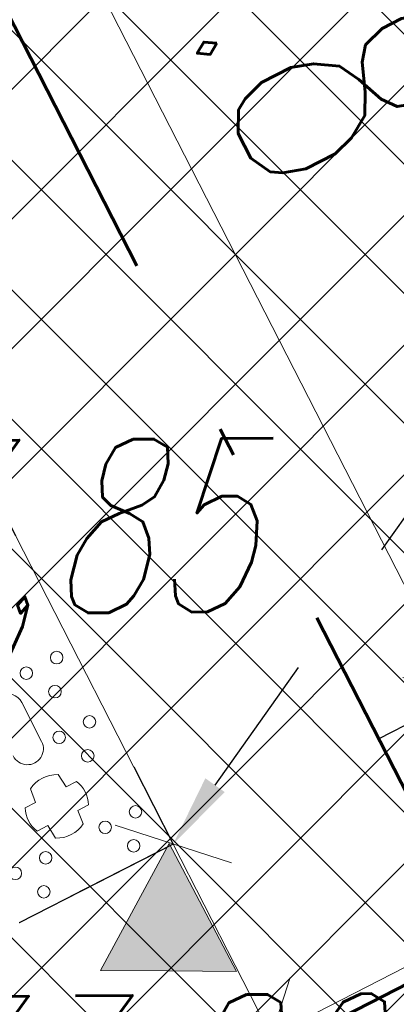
# Model space of a CAD drawing. Header units: metres. Extents: x 7472034 to 8439876, y 5890181 to 5961460.
# Tile 147 of 202: x 8439538.97 to 8439540.28, y 5890378.47 to 5890381.88. Entities that reach past the tile are written whole.
import ezdxf
from ezdxf import colors
from ezdxf.entities.mleader import LeaderData, LeaderLine
from ezdxf.math import Vec2, Vec3

# ---------------------------------------------------------------- set-up
doc = ezdxf.new("R2010")
doc.units = ezdxf.units.M
doc.header["$MEASUREMENT"] = 0
for name, pattern in [('$0$L218_500', [1, 0.5, -0.5]), ('ACAD_ISO03W100', [30, 12, -18]), ('CENTER', [2, 1.25, -0.25, 0.25, -0.25]), ('DASHDOT', [25.399999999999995, 12.7, -6.349999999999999, 0, -6.349999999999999]), ('DASHED', [19.049999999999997, 12.7, -6.349999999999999])]:
    doc.linetypes.add(name, pattern=pattern)
doc.layers.get('0').update_dxf_attribs({"linetype": 'CONTINUOUS', "lineweight": 5})
doc.layers.get('Defpoints').update_dxf_attribs({"linetype": 'CONTINUOUS'})
for name, color, linetype, lineweight in [('### Krawężnik', 6, 'CONTINUOUS', 35), ('### rzędne', 172, 'CONTINUOUS', 35), ('_a_widok', 7, 'CONTINUOUS', 5), ('_IS.KD.opis.2', 7, 'CONTINUOUS', 18), ('_IS.TCH.V.oddzialywanie', 30, 'DASHED', 60), ('_IS_kd_krata', 114, 'CONTINUOUS', 30), ('a_opisy', 7, 'CONTINUOUS', 18), ('KOLOR-OBIEKT', 21, 'CONTINUOUS', 13), ('ZAG-obrys 018 wymiary', 7, 'CONTINUOUS', 18)]:
    doc.layers.add(name, color=color, linetype=linetype, lineweight=lineweight)
doc.layers.add('100_rzut_wym_wew', color=7, linetype='CONTINUOUS')
doc.layers.add('_IS.BLOK.KD.doziemne', color=7, linetype='CONTINUOUS')
doc.styles.add('DIM', font='simplex.shx', dxfattribs={"width": 0.8})
doc.styles.add('RS', font='Romans.shx', dxfattribs={"width": 0.7})
doc.styles.add('style2', font='romans.shx', dxfattribs={"width": 0.7, "oblique": 15})
doc.dimstyles.new('DIM-WEW_500', dxfattribs={"dimscale": 5, "dimtxt": 18, "dimasz": 10, "dimexe": 4, "dimexo": 8, "dimgap": 5, "dimtad": 1, "dimlfac": 0.01, "dimzin": 9, "dimdsep": 46, "dimtxsty": 'DIM', "dimblk": 'ARCHTICK', "dimcen": 5, "dimclrt": 112, "dimadec": 4, "dimazin": 2, "dimtfac": 4, "dimtmove": 0, "dimatfit": 3, "dimldrblk": 'ARCHTICK', "dimfxl": 0, "dimtolj": 1, "dimlwd": 13, "dimarcsym": 0})

# ---------------------------------------------------------------- blocks, each defined once
blk = doc.blocks.new('_Oblique')
at = {"color": 0, "linetype": 'ByBlock', "lineweight": -2}
blk.add_line((-0.5, -0.5), (0.5, 0.5), dxfattribs=at)
blk = doc.blocks.new('*D55')
at = {"layer": 'Defpoints', "color": 0, "linetype": 'Continuous'}
for p in [(8439537.315759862, 5890383.29461513), (8439540.501095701, 5890379.53274644), (8439539.502652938, 5890379.02173564, 7.079631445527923e-07)]:
    blk.add_point(p, dxfattribs=at)
at = {"layer": 'ZAG-obrys 018 wymiary', "color": 0, "linetype": 'Continuous', "lineweight": -2}
for p, q in [((8439538.027906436, 5890383.659097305), (8439538.670275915, 5890383.987867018)), ((8439540.214799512, 5890379.386217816), (8439540.85716899, 5890379.714987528))]:
    blk.add_line(p, q, dxfattribs=at)
at = {"layer": 'ZAG-obrys 018 wymiary', "color": 0, "linetype": 'Continuous', "lineweight": 13}
blk.add_line((8439538.314202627, 5890383.80562593), (8439540.501095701, 5890379.53274644), dxfattribs=at)
at = {"layer": 'ZAG-obrys 018 wymiary', "color": 0, "linetype": 'Continuous', "lineweight": 13, "xscale": 0.3, "yscale": 0.3, "zscale": 0.3}
for p, rotation in [((8439538.314202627, 5890383.80562593), 117.1037209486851), ((8439540.501095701, 5890379.53274644), 297.1037209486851)]:
    blk.add_blockref('_Oblique', p, dxfattribs=dict(at, rotation=rotation))
at = {"layer": 'ZAG-obrys 018 wymiary', "color": 112, "linetype": 'Continuous', "lineweight": 25, "insert": (8439539.941759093, 5890381.942547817), "char_height": 0.8, "attachment_point": 5, "rotation": 297.10372094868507, "style": 'RS'}
blk.add_mtext('\\A1;4.8', dxfattribs=at)
blk = doc.blocks.new('_ArchTick')
at = {"layer": '100_rzut_wym_wew', "color": 0, "linetype": 'Continuous', "const_width": 0.15}
blk.add_lwpolyline([(-0.5, -0.5), (0.5, 0.5)], dxfattribs=at)
blk = doc.blocks.new('*D56')
at = {"layer": 'Defpoints', "color": 0, "linetype": 'Continuous'}
for p in [(8439539.50265294, 5890379.021735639), (8439540.413858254, 5890377.241369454), (8439540.413858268, 5890377.24136946)]:
    blk.add_point(p, dxfattribs=at)
at = {"layer": 'ZAG-obrys 018 wymiary', "color": 0, "linetype": 'Continuous', "lineweight": -2}
for p, q in [((8439539.502652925, 5890379.021735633), (8439539.146579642, 5890378.839494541)), ((8439540.413858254, 5890377.241369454), (8439540.057784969, 5890377.059128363))]:
    blk.add_line(p, q, dxfattribs=at)
at = {"layer": 'ZAG-obrys 018 wymiary', "color": 0, "linetype": 'Continuous', "lineweight": 13}
blk.add_line((8439539.502652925, 5890379.021735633), (8439540.413858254, 5890377.241369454), dxfattribs=at)
at = {"layer": 'ZAG-obrys 018 wymiary', "color": 0, "linetype": 'Continuous', "lineweight": 13, "xscale": 0.3, "yscale": 0.3, "zscale": 0.3}
for p, rotation in [((8439539.502652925, 5890379.021735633), 117.1037215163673), ((8439540.413858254, 5890377.241369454), 297.1037215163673)]:
    blk.add_blockref('_Oblique', p, dxfattribs=dict(at, rotation=rotation))
at = {"layer": 'ZAG-obrys 018 wymiary', "color": 112, "linetype": 'Continuous', "lineweight": 25, "insert": (8439540.49236552, 5890378.40491418), "char_height": 0.8, "attachment_point": 5, "rotation": 297.1037215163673, "style": 'RS'}
blk.add_mtext('\\A1;2', dxfattribs=at)
blk = doc.blocks.new('*D57')
at = {"layer": 'Defpoints', "color": 0, "linetype": 'Continuous'}
for p in [(8439539.50265294, 5890379.021735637, 7.079631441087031e-07), (8439518.672365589, 5890368.360632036), (8439519.01227277, 5890367.69650152)]:
    blk.add_point(p, dxfattribs=at)
at = {"layer": 'ZAG-obrys 018 wymiary', "color": 0, "linetype": 'Continuous', "lineweight": 13}
blk.add_line((8439539.84256012, 5890378.357605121), (8439519.01227277, 5890367.69650152), dxfattribs=at)
at = {"layer": 'ZAG-obrys 018 wymiary', "color": 0, "linetype": 'Continuous', "lineweight": -2}
for p, q in [((8439539.84256012, 5890378.357605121), (8439540.024801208, 5890378.001531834)), ((8439519.01227277, 5890367.69650152), (8439519.194513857, 5890367.340428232))]:
    blk.add_line(p, q, dxfattribs=at)
at = {"layer": 'ZAG-obrys 018 wymiary', "color": 0, "linetype": 'Continuous', "lineweight": 13, "xscale": 0.3, "yscale": 0.3, "zscale": 0.3}
for p, rotation in [((8439539.84256012, 5890378.357605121), 27.10372084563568), ((8439519.01227277, 5890367.69650152), 207.1037208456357)]:
    blk.add_blockref('_Oblique', p, dxfattribs=dict(at, rotation=rotation))
at = {"layer": 'ZAG-obrys 018 wymiary', "color": 112, "linetype": 'Continuous', "lineweight": 25, "insert": (8439529.154054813, 5890373.561163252), "char_height": 0.8, "attachment_point": 5, "rotation": 27.103720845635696, "style": 'RS'}
blk.add_mtext('\\A1;23.4', dxfattribs=at)
blk = doc.blocks.new('*D58')
at = {"layer": 'Defpoints', "color": 0, "linetype": 'Continuous'}
for p in [(8439542.195822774, 5890380.402822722), (8439542.536257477, 5890379.738962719), (8439539.50265294, 5890379.021735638, 7.079631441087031e-07)]:
    blk.add_point(p, dxfattribs=at)
at = {"layer": 'ZAG-obrys 018 wymiary', "color": 0, "linetype": 'Continuous', "lineweight": 13}
blk.add_line((8439539.843087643, 5890378.357875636), (8439542.536257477, 5890379.738962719), dxfattribs=at)
at = {"layer": 'ZAG-obrys 018 wymiary', "color": 0, "linetype": 'Continuous', "lineweight": -2}
for p, q in [((8439542.536257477, 5890379.738962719), (8439542.718781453, 5890379.383034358)), ((8439539.843087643, 5890378.357875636), (8439540.025611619, 5890378.001947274))]:
    blk.add_line(p, q, dxfattribs=at)
at = {"layer": 'ZAG-obrys 018 wymiary', "color": 0, "linetype": 'Continuous', "lineweight": 13, "xscale": 0.3, "yscale": 0.3, "zscale": 0.3}
for p, rotation in [((8439542.536257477, 5890379.738962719), 27.14924959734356), ((8439539.843087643, 5890378.357875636), 207.1492495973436)]:
    blk.add_blockref('_Oblique', p, dxfattribs=dict(at, rotation=rotation))
at = {"layer": 'ZAG-obrys 018 wymiary', "color": 112, "linetype": 'Continuous', "lineweight": 25, "insert": (8439541.4190077, 5890379.840317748), "char_height": 0.8, "attachment_point": 5, "rotation": 27.14924959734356, "style": 'RS'}
blk.add_mtext('\\A1;3.03', dxfattribs=at)
blk = doc.blocks.new('A$C1D2679FE')
at = {"layer": 'KOLOR-OBIEKT', "lineweight": 9, "ltscale": 200}
h = blk.add_hatch(dxfattribs=at)
h.set_pattern_fill('ANSI37', color=253, scale=0.1, angle=16)
h.set_pattern_definition([(61, (-7471780.020262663, -5961378.212846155), (-0.2776917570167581, 0.153927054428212), []), (151, (-7471780.020262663, -5961378.212846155), (-0.153927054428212, -0.2776917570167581), [])])
edge = h.paths.add_edge_path()
edge.add_line((196.975401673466, 33.54016214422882), (192.3495923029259, 34.13512154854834))
edge.add_line((192.3495923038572, 34.13512154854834), (187.7176397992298, 34.7308710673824))
edge.add_line((187.7176398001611, 34.7308710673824), (178.5077782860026, 36.15998750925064))
edge.add_line((178.5077782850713, 36.15998750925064), (176.6601969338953, 36.5026140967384))
edge.add_arc((181.3685569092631, 38.18527459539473), 5.000000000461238, 199.6657310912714, 261.1796204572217)
edge.add_line((180.6018702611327, 33.24440507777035), (187.358021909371, 32.19603671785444))
edge.add_line((187.3580219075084, 32.19603671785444), (192.0230219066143, 31.59603671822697))
edge.add_line((192.0230219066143, 31.59603671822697), (196.6880219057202, 30.9960367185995))
edge.add_line((196.6880219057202, 30.9960367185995), (201.9780219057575, 30.48103671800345))
edge.add_line((201.9780219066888, 30.48103671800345), (207.2680219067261, 29.96603671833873))
edge.add_line((207.2680219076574, 29.96603671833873), (216.468021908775, 29.35603671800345))
edge.add_line((216.4680219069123, 29.35603671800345), (221.8830219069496, 29.11103671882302))
edge.add_line((221.8830219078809, 29.11103671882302), (227.2980219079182, 28.86603671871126))
edge.add_line((227.2980219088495, 28.86603671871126), (233.718021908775, 28.60103671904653))
edge.add_line((233.7180219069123, 28.60103671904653), (240.1380219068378, 28.33603671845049))
edge.add_line((240.1380219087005, 28.33603671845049), (245.3280219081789, 28.076036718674))
edge.add_line((245.3280219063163, 28.076036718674), (246.1380219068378, 28.00603671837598))
edge.add_line((246.1380219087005, 28.00603671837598), (248.4280219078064, 27.98603671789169))
edge.add_line((248.4280219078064, 27.98603671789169), (251.4080219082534, 28.33603671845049))
edge.add_line((251.4080219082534, 28.33603671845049), (255.3380219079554, 29.13603671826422))
edge.add_line((255.3380219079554, 29.13603671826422), (258.1480219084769, 30.35603671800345))
edge.add_line((258.1480219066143, 30.35603671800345), (260.6280219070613, 32.076036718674))
edge.add_line((260.6280219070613, 32.076036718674), (262.7080219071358, 34.29603671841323))
edge.add_line((262.7080219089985, 34.29603671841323), (264.3880219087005, 36.826036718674))
edge.add_line((264.3880219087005, 36.826036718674), (265.608021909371, 39.59603671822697))
edge.add_line((265.6080219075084, 39.59603671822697), (266.4080219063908, 42.53603671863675))
edge.add_line((266.4080219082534, 42.53603671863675), (266.6380219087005, 45.60603671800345))
edge.add_line((266.6380219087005, 45.60603671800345), (266.3380219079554, 48.59603671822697))
edge.add_line((266.3380219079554, 48.59603671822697), (265.628021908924, 51.53603671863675))
edge.add_line((265.6280219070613, 51.53603671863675), (264.5280219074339, 54.28603671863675))
edge.add_line((264.5280219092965, 54.28603671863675), (263.3880219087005, 57.11603671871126))
edge.add_line((263.3880219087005, 57.11603671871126), (262.5430219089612, 59.47103671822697))
edge.add_line((262.5430219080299, 59.47103671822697), (261.6980219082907, 61.826036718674))
edge.add_line((261.6980219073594, 61.826036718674), (260.5980219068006, 65.15103671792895))
edge.add_line((260.5980219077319, 65.15103671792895), (259.4980219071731, 68.47603671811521))
edge.add_line((259.4980219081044, 68.47603671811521), (257.3916487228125, 67.77919145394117))
edge.add_line((257.3916487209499, 67.77919145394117), (258.1675714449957, 64.34697791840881))
edge.add_line((258.167571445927, 64.34697791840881), (259.2776264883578, 60.99158426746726))
edge.add_line((259.2776264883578, 60.99158426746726), (260.1334384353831, 58.60645156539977))
edge.add_line((260.1334384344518, 58.60645156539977), (260.9950570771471, 56.20513570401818))
edge.add_line((260.9950570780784, 56.20513570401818), (262.1522789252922, 53.33238322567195))
edge.add_line((262.1522789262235, 53.33238322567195), (263.1827648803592, 50.75616833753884))
edge.add_line((263.1827648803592, 50.75616833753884), (263.8083402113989, 48.16575780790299))
edge.add_line((263.8083402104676, 48.16575780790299), (264.0684198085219, 45.57363114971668))
edge.add_line((264.0684198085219, 45.57363114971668), (263.8734869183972, 42.97170083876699))
edge.add_line((263.8734869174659, 42.97170083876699), (263.1880731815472, 40.45280535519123))
edge.add_line((263.1880731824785, 40.45280535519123), (262.1337886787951, 38.05906103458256))
edge.add_line((262.1337886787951, 38.05906103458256), (260.6936748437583, 35.89031817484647))
edge.add_line((260.6936748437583, 35.89031817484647), (258.9457271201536, 34.02472012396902))
edge.add_line((258.9457271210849, 34.02472012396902), (256.8967191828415, 32.60363397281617))
edge.add_line((256.8967191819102, 32.60363397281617), (254.5645412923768, 31.59108698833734))
edge.add_line((254.5645412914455, 31.59108698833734), (251.0026761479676, 30.86602538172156))
edge.add_line((251.0026761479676, 30.86602538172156), (248.2893446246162, 30.54734550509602))
edge.add_line((248.2893446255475, 30.54734550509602), (246.2595893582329, 30.56507262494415))
edge.add_line((246.2595893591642, 30.56507262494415), (245.5023283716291, 30.63051493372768))
edge.add_line((245.5023283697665, 30.63051493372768), (240.2548571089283, 30.89339403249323))
edge.add_line((240.2548571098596, 30.89339403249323), (233.8236017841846, 31.1588586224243))
edge.add_line((233.8236017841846, 31.1588586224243), (227.4086662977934, 31.42364957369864))
edge.add_line((227.4086662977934, 31.42364957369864), (221.9987299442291, 31.66842047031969))
edge.add_line((221.9987299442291, 31.66842047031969), (217.4544723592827, 31.90290945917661))
edge.add_line((217.4544723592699, 31.90290945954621), (217.0910134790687, 31.92589690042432))
edge.add_line((217.0910134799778, 31.92589689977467), (214.8768218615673, 32.06593639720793))
edge.add_line((214.876821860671, 32.06593639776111), (207.0033997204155, 32.56390146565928))
edge.add_line((207.0033997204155, 32.56390146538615), (202.2260741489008, 33.02899081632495))
edge.add_line((202.2260741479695, 33.02899081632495), (196.975401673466, 33.54016214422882))
blk = doc.blocks.new('*U25')
at = {"lineweight": 5}
for p, q in [((4800.000047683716, 23399.40002381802), (3600, 23399.40002381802)), ((4800.000047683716, 22799.39999997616), (4800.000047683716, 23399.40002381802)), ((4454.200035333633, 23199.41180765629), (4454.200035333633, 23159.27779868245)), ((4545.251703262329, 23157.3414337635), (4545.251703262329, 23199.66109861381)), ((4454.200035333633, 23159.27779868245), (4403.997000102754, 23153.0974925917)), ((4595.871898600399, 23153.33129808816), (4545.251703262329, 23157.3414337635)), ((4275.600023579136, 23154.90001261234), (4124.400023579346, 23154.90001189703)), ((4403.997000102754, 23045.70253120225), (4454.200035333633, 23039.52222511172)), ((4454.200035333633, 23039.52222511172), (4454.200035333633, 22999.38821613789)), ((4545.251703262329, 23041.45859003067), (4595.871898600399, 23045.46872570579)), ((4545.251703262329, 22999.13892518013), (4545.251703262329, 23041.45859003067))]:
    blk.add_line(p, q, dxfattribs=at)
for centre, radius in [((4040.936357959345, 23333.40001189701), 21.7392778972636), ((4290.936357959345, 23333.40001189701), 21.73927789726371), ((4640.936357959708, 23333.40001189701), 21.7392778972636), ((4143.127355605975, 23274.40001189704), 21.7392778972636), ((4393.127355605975, 23274.40001189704), 21.7392778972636), ((4743.127355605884, 23274.40001189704), 21.7392778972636), ((4040.936357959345, 23215.40001189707), 21.73927789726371), ((4290.936357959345, 23215.40001189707), 21.7392778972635), ((4640.936357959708, 23215.40001189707), 21.7392778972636), ((4640.936357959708, 22983.4000118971), 21.7392778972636), ((4743.127355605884, 22924.40001189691), 21.7392778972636), ((4640.936357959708, 22865.40001189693), 21.7392778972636)]:
    blk.add_circle(centre, radius, dxfattribs=at)
for centre, radius, start, end in [((4500.000023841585, 23099.40001189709), 110, 65.70851514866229, 114.6052205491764), ((4124.400023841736, 23099.40001189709), 55.50000000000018, 90.00000026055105, 270), ((4275.600023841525, 23099.40001189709), 55.50000000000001, 270, 90.00000026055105), ((4500.000023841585, 23099.40001189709), 109.9999999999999, 150.7803558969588, 209.2196441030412), ((4500.000023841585, 23099.40001189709), 110.0000000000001, 330.6407226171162, 29.35927738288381), ((4500.000023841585, 23099.40001189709), 110, 245.3947794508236, 294.2914848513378)]:
    blk.add_arc(centre, radius, start, end, dxfattribs=at)
blk = doc.blocks.new('23123')
at = {"layer": 'a_opisy', "linetype": '$0$L218_500'}
blk.add_hatch(color=250, dxfattribs=at).paths.add_polyline_path([(8443019.232991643, 5888878.045012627), (8443018.761079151, 5888878.045012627), (8443018.28916666, 5888878.045012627), (8443018.761079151, 5888877.16129482)])
at = {"layer": 'a_opisy', "color": 250, "linetype": 'CENTER'}
for points in [[(8443018.28916666, 5888878.045012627), (8443018.761079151, 5888878.045012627)], [(8443019.232991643, 5888878.045012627), (8443018.761079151, 5888877.16129482), (8443018.28916666, 5888878.045012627)], [(8443018.28916666, 5888878.045012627), (8443018.761079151, 5888877.16129482), (8443019.232991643, 5888878.045012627)], [(8443019.232991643, 5888878.045012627), (8443018.761079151, 5888878.045012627)]]:
    blk.add_lwpolyline(points, dxfattribs=at)
blk = doc.blocks.new('A$C2C426404')
at = {"layer": '### rzędne', "color": 0, "linetype": '$0$L218_500', "lineweight": 25, "xscale": 0.4999999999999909, "yscale": 0.4999999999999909, "zscale": 0.4999999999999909, "rotation": 179.6362190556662}
blk.add_blockref('23123', (4240219.677880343, 2917589.450195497, 7.079631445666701e-07), dxfattribs=at)
at = {"layer": '### rzędne', "color": 0, "linetype": 'CENTER', "lineweight": 25, "char_height": 0.6, "attachment_point": 1, "rotation": 0.4319074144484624, "style": 'style2'}
for s, insert in [('133,85', (99.0650578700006, 14.52797295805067)), ('133,86', (99.45843433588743, 12.60455550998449, 7.079631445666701e-07))]:
    blk.add_mtext(s, dxfattribs=dict(at, insert=insert))
blk = doc.blocks.new('JPII.KD_aktualizacja rzędnych_20.12.2024')
at = {"linetype": 'ACAD_ISO03W100', "ltscale": 0.05, "elevation": 7.079631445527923e-07}
blk.add_lwpolyline([(8438677.694513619, 5890679.101824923), (8438679.881406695, 5890674.828945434), (8438659.051119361, 5890664.167841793), (8438656.86422629, 5890668.44072127), (8438677.694513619, 5890679.101824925)], dxfattribs=at)
at = {"layer": '_IS.TCH.V.oddzialywanie', "color": 150, "linetype": 'DASHDOT', "ltscale": 0.1, "elevation": 7.079631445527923e-07}
blk.add_lwpolyline([(8438658.703454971, 5890663.091213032), (8438680.958035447, 5890674.481281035), (8438678.042178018, 5890680.178453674), (8438655.787597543, 5890668.78838567)], close=True, dxfattribs=at)
at = {"layer": '_IS_kd_krata', "color": 124, "xscale": 0.001, "yscale": 0.001, "zscale": 0.001, "rotation": 297.1037209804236}
blk.add_blockref('*U25', (8438656.864760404, 5890668.440994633, 7.079631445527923e-07), dxfattribs=at)
at = {"layer": '_IS.KD.opis.2', "color": 0}
ml = blk.add_multileader_mtext('Standard', dxfattribs=at)
ml.set_content('Y=8438689,8814\\PX=5890674,8289', style='RS')
ml.set_leader_properties()
ml.build(insert=Vec2(0, 0))
ml.multileader.update_dxf_attribs({"text_left_attachment_type": 2, "text_right_attachment_type": 2, "dogleg_length": 2.433335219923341, "arrow_head_size": 0.25})
ctx = ml.context
ctx.base_point, ctx.char_height, ctx.arrow_head_size, ctx.landing_gap_size, ctx.plane_origin = Vec3(8438684.35672346, 5890680.681980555, 7.079631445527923e-07), 0.75, 0.25, 0.3, Vec3(8438680.629772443, 5890670.357746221, 7.079631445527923e-07)
ctx.left_attachment, ctx.right_attachment, ctx.text_align_type = 2, 2, 1
notes = []
notes.append((ctx, [(1, (1, 1, 0), (8438684.03739247, 5890680.681980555, 7.079631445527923e-07), (1, 0), 0.3193309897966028, [(0, [(8438679.881406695, 5890674.828945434, 7.079631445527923e-07)], 0, [])])]))
ctx.mtext.insert, ctx.mtext.width, ctx.mtext.defined_height, ctx.mtext.alignment, ctx.mtext.flow_direction = Vec3(8438688.04422346, 5890681.753409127, 7.079631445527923e-07), 15.79587653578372, 4.844527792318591, 2, 5
for ctx, leaders in notes:
    for number, flags, end, landing, length, lines in leaders:
        leader = LeaderData()
        leader.index, (leader.has_last_leader_line, leader.has_dogleg_vector, leader.attachment_direction) = number, flags
        leader.last_leader_point, leader.dogleg_vector, leader.dogleg_length = Vec3(end), Vec3(landing), length
        for number, points, colour, breaks in lines:
            line = LeaderLine()
            line.index, line.vertices, line.color, line.breaks = number, Vec3.list(points), colors.encode_raw_color(colour), breaks
            leader.lines.append(line)
        ctx.leaders.append(leader)

msp = doc.modelspace()

# ---------------------------------------------------------------- hatches: boundary and pattern name
at = {"layer": 'KOLOR-OBIEKT', "lineweight": 9}
h = msp.add_hatch(dxfattribs=at)
h.set_pattern_fill('ANSI37', color=73, scale=0.1)
h.set_pattern_definition([(45, (967499.2092647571, -71042.97165620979), (-0.2245064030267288, 0.2245064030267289), []), (135, (967499.2092647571, -71042.97165620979), (-0.2245064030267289, -0.2245064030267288), [])])
edge = h.paths.add_edge_path()
edge.add_arc((8439443.60123986, 5890379.17988472), 6.652831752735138, 296.7043321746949, 335.0331150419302)
edge.add_arc((8439476.194075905, 5890367.917634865), 27.87464989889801, 155.1393615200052, 162.3446315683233, ccw=False)
edge.add_arc((8439457.399943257, 5890376.211109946), 7.345078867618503, 127.98309878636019, 152.2023641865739, ccw=False)
edge.add_arc((8439457.741930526, 5890376.488713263), 7.349948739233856, 107.1989600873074, 131.4182254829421, ccw=False)
edge.add_line((8439455.568618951, 5890383.509999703), (8439473.898437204, 5890392.710084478))
edge.add_arc((8439481.742870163, 5890376.384611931), 18.11232128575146, 99.26977735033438, 115.6644084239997, ccw=False)
edge.add_line((8439478.825278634, 5890394.260401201), (8439481.377171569, 5890394.321440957))
edge.add_arc((8439482.909595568, 5890377.390082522), 17.00056533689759, 88.22393661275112, 95.17163768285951, ccw=False)
edge.add_arc((8439482.561499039, 5890405.235869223), 10.88860248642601, 274.6092070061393, 298.9976789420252)
edge.add_arc((8443006.923870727, 5883371.657126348), 7856.29059094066, 116.59181359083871, 116.61107962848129, ccw=False)
edge.add_arc((8439465.895823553, 5890431.340313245), 42.15757971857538, 305.2087751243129, 306.7865132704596)
edge.add_arc((8439488.80074795, 5890400.283338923), 3.577668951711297, 310.8590814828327, 340.7280968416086)
edge.add_line((8439492.177934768, 5890399.102523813), (8439493.275267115, 5890403.980640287))
edge.add_line((8439493.275267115, 5890403.980640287), (8439502.266345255, 5890408.28072203))
edge.add_line((8439502.266345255, 5890408.28072203), (8439504.844191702, 5890407.694009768))
edge.add_line((8439504.844191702, 5890407.694009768), (8439506.125281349, 5890405.329609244))
edge.add_arc((8439507.019670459, 5890405.776898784), 0.9999999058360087, 206.5699188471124, 283.6833393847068)
edge.add_line((8439507.256226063, 5890404.805280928), (8439511.624560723, 5890406.970734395))
edge.add_line((8439511.624560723, 5890406.970734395), (8439511.39896348, 5890407.420225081))
edge.add_line((8439511.39896348, 5890407.420225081), (8439510.561982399, 5890407.017405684))
edge.add_line((8439510.561982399, 5890407.017405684), (8439509.330427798, 5890409.481424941))
edge.add_line((8439509.330427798, 5890409.481424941), (8439512.635426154, 5890411.138401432))
edge.add_line((8439512.635426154, 5890411.138401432), (8439512.638568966, 5890411.136467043))
edge.add_line((8439512.638568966, 5890411.136467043), (8439515.998443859, 5890412.829496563))
edge.add_line((8439515.998443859, 5890412.829496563), (8439517.239018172, 5890410.325621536))
edge.add_line((8439517.239018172, 5890410.325621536), (8439513.919446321, 5890408.633274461))
edge.add_line((8439513.919446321, 5890408.633274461), (8439514.091312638, 5890408.235941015))
edge.add_line((8439514.091312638, 5890408.235941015), (8439518.839102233, 5890410.604261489))
edge.add_line((8439518.839102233, 5890410.604261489), (8439518.585943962, 5890412.843737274))
edge.add_line((8439518.585943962, 5890412.843737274), (8439518.274555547, 5890413.628049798))
edge.add_line((8439518.274555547, 5890413.628049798), (8439517.839658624, 5890414.494365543))
edge.add_line((8439517.839658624, 5890414.494365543), (8439524.310164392, 5890417.742607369))
edge.add_line((8439524.310164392, 5890417.742607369), (8439525.122207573, 5890416.124990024))
edge.add_line((8439525.122207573, 5890416.124990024), (8439526.840645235, 5890414.670893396))
edge.add_line((8439526.840645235, 5890414.670893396), (8439527.244697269, 5890414.489695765))
edge.add_arc((8439552.769967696, 5890317.570311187), 100.2242811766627, 102.79246926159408, 104.75471345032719, ccw=False)
edge.add_arc((8439529.321881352, 5890420.105147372), 4.960037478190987, 284.6730648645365, 320.3902958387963)
edge.add_arc((8435016.013859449, 5889290.11735932), 4655.555010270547, 14.00691021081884, 14.04831962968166)
edge.add_line((8439532.327549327, 5890420.207226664), (8439525.877549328, 5890423.127226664))
edge.add_line((8439525.877549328, 5890423.127226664), (8439431.028022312, 5890376.803268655))
edge.add_line((8439431.028022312, 5890376.803268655), (8439435.479127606, 5890375.417226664))
edge.add_line((8439435.479127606, 5890375.417226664), (8439446.590932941, 5890373.236661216))
edge = h.paths.add_edge_path()
edge.add_arc((8439530.228804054, 5890405.916425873), 3.001836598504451, 99.44813666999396, 208.2631515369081)
edge.add_line((8439527.5848402, 5890404.494990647), (8439533.209264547, 5890393.206690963))
edge.add_line((8439533.209264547, 5890393.206690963), (8439519.17443581, 5890386.185049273))
edge.add_line((8439519.17443581, 5890386.185049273), (8439523.57812012, 5890377.411604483))
edge.add_line((8439523.57812012, 5890377.411604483), (8439517.455507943, 5890374.324033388))
edge.add_line((8439517.455507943, 5890374.324033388), (8439517.445860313, 5890374.319191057))
edge.add_line((8439517.445860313, 5890374.319191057), (8439517.33905848, 5890374.265585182))
edge.add_line((8439517.33905848, 5890374.265585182), (8439516.815779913, 5890375.308140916))
edge.add_line((8439516.815779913, 5890375.308140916), (8439511.370501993, 5890372.574998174))
edge.add_line((8439511.370501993, 5890372.574998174), (8439511.888417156, 5890371.529804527))
edge.add_line((8439511.888417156, 5890371.529804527), (8439506.425671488, 5890368.787948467))
edge.add_line((8439506.425671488, 5890368.787948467), (8439505.890341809, 5890369.841556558))
edge.add_line((8439505.890341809, 5890369.841556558), (8439505.8884594, 5890369.869391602))
edge.add_line((8439505.8884594, 5890369.869391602), (8439500.283276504, 5890366.97762632))
edge.add_line((8439500.283276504, 5890366.97762632), (8439519.478066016, 5890366.160130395))
edge.add_line((8439519.478066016, 5890366.160130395), (8439542.767549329, 5890378.417226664))
edge.add_line((8439542.767549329, 5890378.417226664), (8439538.675788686, 5890394.802262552))
edge.add_line((8439538.675788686, 5890394.802262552), (8439537.066416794, 5890401.238139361))
edge.add_line((8439537.066416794, 5890401.238139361), (8439535.557306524, 5890407.69906358))
edge.add_arc((8439531.145391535, 5890400.872499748), 8.128158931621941, 57.12596579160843, 99.98506404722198)
edge = h.paths.add_edge_path()
edge.add_line((8439470.194509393, 5890384.137651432), (8439461.355169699, 5890379.697090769))
edge.add_line((8439461.355169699, 5890379.697090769), (8439460.080861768, 5890379.068371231))
edge.add_line((8439460.080861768, 5890379.068371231), (8439457.869254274, 5890377.642639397))
edge.add_arc((8439460.609507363, 5890373.444653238), 5.013190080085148, 123.1346622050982, 204.022759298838)
edge.add_line((8439456.030540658, 5890371.403786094), (8439459.447549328, 5890370.707226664))
edge.add_line((8439459.447549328, 5890370.707226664), (8439480.497107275, 5890367.736747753))
edge.add_line((8439480.497107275, 5890367.736747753), (8439497.963342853, 5890367.082590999))
edge.add_line((8439497.963342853, 5890367.082590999), (8439496.62020549, 5890369.722641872))
edge.add_line((8439496.62020549, 5890369.722641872), (8439494.91788047, 5890373.087302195))
edge.add_arc((8439489.468037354, 5890366.363615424), 8.654984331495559, 50.97371617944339, 58.22889977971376)
edge.add_line((8439494.025120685, 5890373.721722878), (8439490.036071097, 5890376.575637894))
edge.add_line((8439490.036071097, 5890376.575637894), (8439489.954459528, 5890375.592465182))
edge.add_line((8439489.954459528, 5890375.592465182), (8439490.917133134, 5890375.538648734))
edge.add_line((8439490.917133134, 5890375.538648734), (8439490.678913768, 5890371.956837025))
edge.add_line((8439490.678913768, 5890371.956837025), (8439482.55041443, 5890372.440399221))
edge.add_line((8439482.55041443, 5890372.440399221), (8439482.851718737, 5890376.020734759))
edge.add_line((8439482.851718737, 5890376.020734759), (8439487.354100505, 5890375.749064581))
edge.add_line((8439487.354100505, 5890375.749064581), (8439487.521080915, 5890378.34061919))
edge.add_line((8439487.521080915, 5890378.34061919), (8439481.803471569, 5890382.401025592))
edge.add_arc((8439487.942466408, 5890392.088814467), 11.46911116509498, 231.6002274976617, 237.6382272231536, ccw=False)
edge.add_line((8439480.818489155, 5890383.100518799), (8439480.351152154, 5890383.41057529))
edge.add_line((8439480.351152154, 5890383.41057529), (8439479.210044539, 5890382.939428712))
edge.add_line((8439479.210044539, 5890382.939428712), (8439480.412913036, 5890383.399613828))
edge.add_arc((8439474.682487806, 5890375.167564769), 10.03017472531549, 55.15777404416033, 116.5800473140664)
h.paths.add_polyline_path([(8439461.898919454, 5890370.792156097), (8439462.257176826, 5890373.552492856)], flags=16)

# ---------------------------------------------------------------- linework, layer by layer
at = {"linetype": 'ACAD_ISO03W100', "ltscale": 0.05, "elevation": 7.079631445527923e-07}
msp.add_lwpolyline([(8439537.315759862, 5890383.29461513), (8439539.502652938, 5890379.02173564), (8439518.672365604, 5890368.360632), (8439516.485472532, 5890372.633511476), (8439537.315759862, 5890383.294615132)], dxfattribs=at)
at = {"layer": '_IS.TCH.V.oddzialywanie', "color": 150, "linetype": 'DASHDOT', "ltscale": 0.1, "elevation": 7.079631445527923e-07}
msp.add_lwpolyline([(8439518.324701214, 5890367.284003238), (8439540.57928169, 5890378.674071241), (8439537.66342426, 5890384.37124388), (8439515.408843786, 5890372.981175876)], close=True, dxfattribs=at)

# ---------------------------------------------------------------- block references
at = {"layer": '### Krawężnik', "color": 1, "linetype": 'Continuous', "lineweight": 60, "ltscale": 0.2}
msp.add_blockref('A$C1D2679FE', (8439279.223208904, 5890335.266736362), dxfattribs=at)
at = {"layer": '_a_widok', "color": 0, "linetype": 'Continuous', "lineweight": 60, "ltscale": 0.2}
msp.add_blockref('A$C2C426404', (8439438.733810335, 5890365.88383195), dxfattribs=at)
msp.add_blockref('A$C2C426404', (8439438.733810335, 5890365.88383195), dxfattribs=at)
at = {"layer": '_IS.BLOK.KD.doziemne', "linetype": '$0$L218_500'}
msp.add_blockref('JPII.KD_aktualizacja rzędnych_20.12.2024', (859.6212462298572, -295.8072097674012), dxfattribs=at)
at = {"layer": '_IS_kd_krata', "color": 124, "xscale": 0.001, "yscale": 0.001, "zscale": 0.001, "rotation": 297.1037209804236}
msp.add_blockref('*U25', (8439516.486006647, 5890372.63378484, 7.079631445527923e-07), dxfattribs=at)

# ---------------------------------------------------------------- dimensions: what is measured, and where the dimension line sits
at = {"layer": 'ZAG-obrys 018 wymiary', "linetype": 'Continuous', "lineweight": 25}
for p1, p2, distance, picture, middle in [((8439537.315759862, 5890383.29461513), (8439539.502652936, 5890379.021735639, 7.079631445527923e-07), 1.1216149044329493, '*D55', (8439539.941759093, 5890381.942547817)), ((8439539.50265294, 5890379.02173564), (8439540.413858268, 5890377.241369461), -1.6234955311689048e-08, '*D56', (8439540.49236552, 5890378.40491418)), ((8439539.50265294, 5890379.021735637, 7.079631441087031e-07), (8439518.672365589, 5890368.360632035), 0.7460604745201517, '*D57', (8439529.154054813, 5890373.561163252))]:
    dim = msp.add_aligned_dim(p1=p1, p2=p2, distance=distance, dimstyle='DIM-WEW_500', override={"dimscale": 0.1, "dimtxt": 8, "dimasz": 3, "dimgap": 2, "dimlfac": 1, "dimtxsty": 'RS', "dimblk1": 'Oblique', "dimblk2": 'Oblique', "dimsah": 1, "dimfxl": 50, "dimfxlon": 1}, dxfattribs=at)
    dim.commit()
    dim.dimension.update_dxf_attribs({"geometry": picture, "text_midpoint": middle})
dim = msp.add_linear_dim(base=(8439542.536257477, 5890379.738962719), p1=(8439539.50265294, 5890379.021735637, 7.079631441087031e-07), p2=(8439542.195822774, 5890380.402822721), angle=27.149249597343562, dimstyle='DIM-WEW_500', override={"dimscale": 0.1, "dimtxt": 8, "dimasz": 3, "dimgap": 2, "dimlfac": 1, "dimtxsty": 'RS', "dimblk1": 'Oblique', "dimblk2": 'Oblique', "dimsah": 1, "dimfxl": 50, "dimfxlon": 1}, dxfattribs=at)
dim.commit()
dim.dimension.update_dxf_attribs({"geometry": '*D58', "text_midpoint": (8439541.692793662, 5890379.306425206), "dimtype": 161})

doc.saveas('drawing.dxf')
